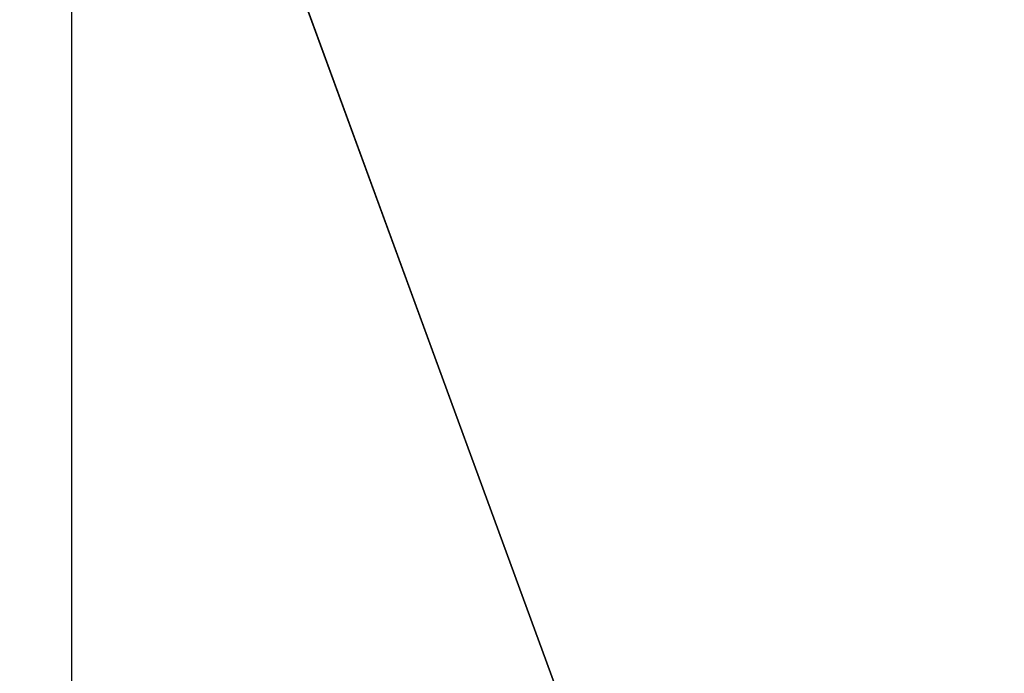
# Model space of a CAD drawing. Extents: x 0 to 80, y 0 to 80.
# Tile 141 of 256: x 8.2959 to 8.3194, y 35.3912 to 35.4067. Entities that reach past the tile are written whole.
import ezdxf

# ---------------------------------------------------------------- set-up
doc = ezdxf.new("R2010")
doc.units = 0
doc.header["$LTSCALE"] = 25.4
doc.layers.get('0').update_dxf_attribs({"color": 13, "linetype": 'CONTINUOUS'})

# ---------------------------------------------------------------- blocks, each defined once
blk = doc.blocks.new('ORBIT-I-KINKIET-20-7806-78')
at = {"color": 7}
for p, q in [((24.6938, 35.64608, 304.978882), (24.6938, 35.76836, 304.978882)), ((24.6938, 35.76836, 304.978882), (24.738592, 35.64608, 304.17984)), ((24.6938, 35.76836, 304.978882), (24.738592, 35.64608, 304.17984))]:
    blk.add_line(p, q, dxfattribs=at)
mesh = blk.add_polyface(dxfattribs=at)
corners = [(25.044687, 35.76836, 343.570343), (24.319977, 35.64608, 343.135315), (25.044687, 35.64608, 343.570343)]
mesh.append_faces([[corners[k] for k in face] for face in [(0, 1, 2)]], dxfattribs={"color": 7})
mesh = blk.add_polyface(dxfattribs=at)
corners = [(25.044687, 35.76836, 343.570343), (24.319977, 35.76836, 343.135315), (24.319977, 35.64608, 343.135315)]
mesh.append_faces([[corners[k] for k in face] for face in [(0, 1, 2)]], dxfattribs={"color": 7})
mesh = blk.add_polyface(dxfattribs=at)
corners = [(24.6938, 35.76836, 304.978882), (24.738592, 35.64608, 304.17984), (24.6938, 35.64608, 304.978882)]
mesh.append_faces([[corners[k] for k in face] for face in [(0, 1, 2)]], dxfattribs={"color": 7})
mesh = blk.add_polyface(dxfattribs=at)
corners = [(24.738592, 35.76836, 304.17984), (24.738592, 35.64608, 304.17984), (24.6938, 35.76836, 304.978882)]
mesh.append_faces([[corners[k] for k in face] for face in [(0, 1, 2)]], dxfattribs={"color": 7})

msp = doc.modelspace()

# ---------------------------------------------------------------- block references
at = {"color": 0}
msp.add_blockref('ORBIT-I-KINKIET-20-7806-78', (-16.396614, -0.346078, -57.5), dxfattribs=at)

doc.saveas('drawing.dxf')
